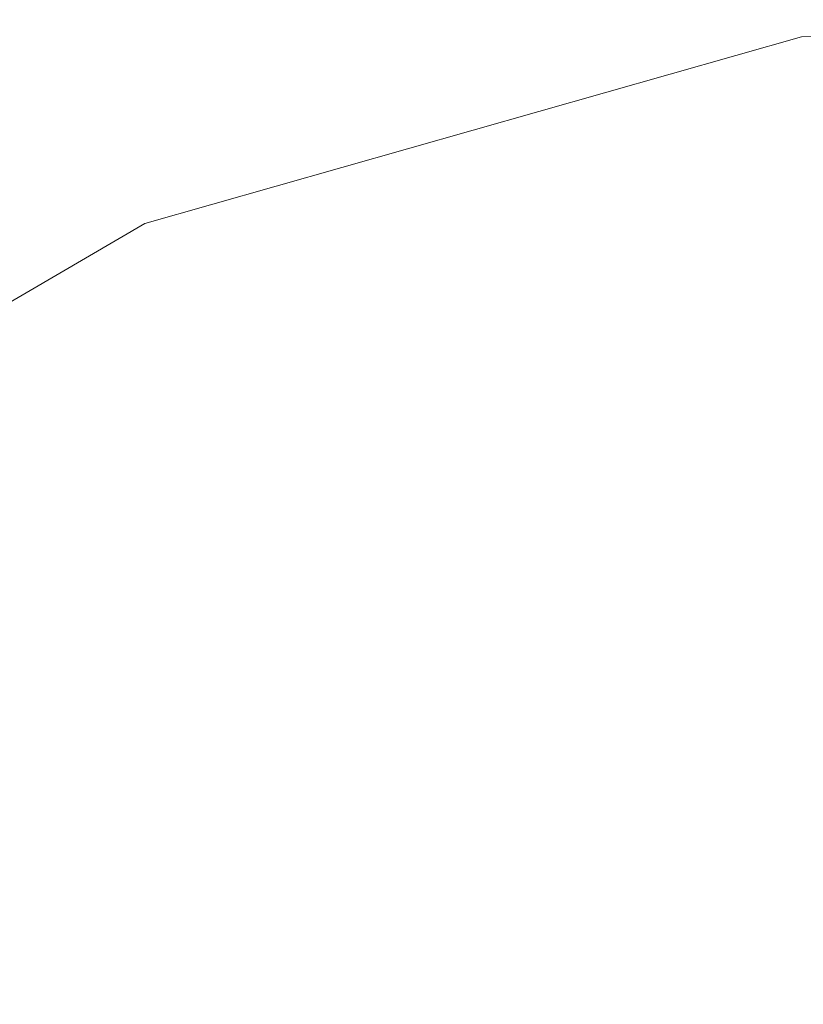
# Model space of a CAD drawing. Header units: millimetres. Extents: x -40.4 to 40.4, y -40.2 to 40.6.
# Tile 234 of 256: x -7.314 to -6.449, y -27.496 to -26.409. Entities that reach past the tile are written whole.
import ezdxf

# ---------------------------------------------------------------- set-up
doc = ezdxf.new("R2010")
doc.units = ezdxf.units.MM
doc.layers.add('E-ELEC-EQPM-OTLN', color=71, linetype='Continuous', lineweight=30)

# ---------------------------------------------------------------- blocks, each defined once
blk = doc.blocks.new('Movement detector_ Relay_ Future linear_1 - 2CKA006220A0215_MSA-F-1_1_1-81-5639-Vista 3D 1')
at = {"layer": 'E-ELEC-EQPM-OTLN', "lineweight": 9}
mesh = blk.add_polyface(dxfattribs=at)
corners = [(-3.3155, -28.0548, -3.05), (-3.7338, -27.4281, -3.05), (-4.295, -26.9254, -3.05), (-4.9639, -26.5785, -3.05), (-5.698, -26.4091, -3.05), (-6.4513, -26.428, -3.05), (-7.176, -26.634, -3.05), (-7.8266, -27.0141, -3.05), (-8.3619, -27.5442, -3.05), (-8.7483, -28.1911, -3.05), (-8.9613, -28.9138, -3.05), (-8.9876, -29.6668, -3.05), (-8.8253, -30.4026, -3.05), (-8.4849, -31.0747, -3.05), (-7.9877, -31.6409, -3.05), (-7.3651, -32.0653, -3.05), (-6.6565, -32.3212, -3.05), (-5.9064, -32.3924, -3.05), (-5.1622, -32.2745, -3.05), (-4.4709, -31.9749, -3.05), (-3.876, -31.5125, -3.05), (-3.876, -31.5125, -4.05), (-4.4709, -31.9749, -4.05), (-5.1622, -32.2745, -4.05), (-5.9064, -32.3924, -4.05), (-6.6565, -32.3212, -4.05), (-7.3651, -32.0653, -4.05), (-7.9877, -31.6409, -4.05), (-8.4849, -31.0747, -4.05), (-8.8253, -30.4026, -4.05), (-8.9876, -29.6668, -4.05), (-8.9613, -28.9138, -4.05), (-8.7483, -28.1911, -4.05), (-8.3619, -27.5442, -4.05), (-7.8266, -27.0141, -4.05), (-7.176, -26.634, -4.05), (-6.4513, -26.428, -4.05), (-5.698, -26.4091, -4.05), (-4.9639, -26.5785, -4.05), (-4.295, -26.9254, -4.05), (-3.7338, -27.4281, -4.05), (-3.3155, -28.0548, -4.05)]
mesh.append_faces([[corners[k] for k in face] for face in [(0, 1, 40, 41)]], dxfattribs={"vtx1": -1})
mesh.append_faces([[corners[k] for k in face] for face in [(17, 18, 23, 24), (18, 19, 22, 23), (16, 17, 24, 25), (14, 15, 26, 27), (12, 13, 28, 29), (13, 14, 27, 28), (15, 16, 25, 26), (11, 12, 29, 30), (30, 31, 10, 11), (8, 9, 32, 33), (6, 7, 34, 35), (7, 8, 33, 34), (5, 6, 35, 36), (3, 4, 37, 38), (1, 2, 39, 40), (2, 3, 38, 39), (4, 5, 36, 37), (31, 32, 9, 10)]], dxfattribs={"vtx1": -1, "vtx3": -1})
mesh.append_faces([[corners[k] for k in face] for face in [(19, 20, 21, 22)]], dxfattribs={"vtx3": -1})

msp = doc.modelspace()

# ---------------------------------------------------------------- block references
at = {"layer": 'E-ELEC-EQPM-OTLN', "lineweight": 9}
msp.add_blockref('Movement detector_ Relay_ Future linear_1 - 2CKA006220A0215_MSA-F-1_1_1-81-5639-Vista 3D 1', (0, 0), dxfattribs=at)

doc.saveas('drawing.dxf')
